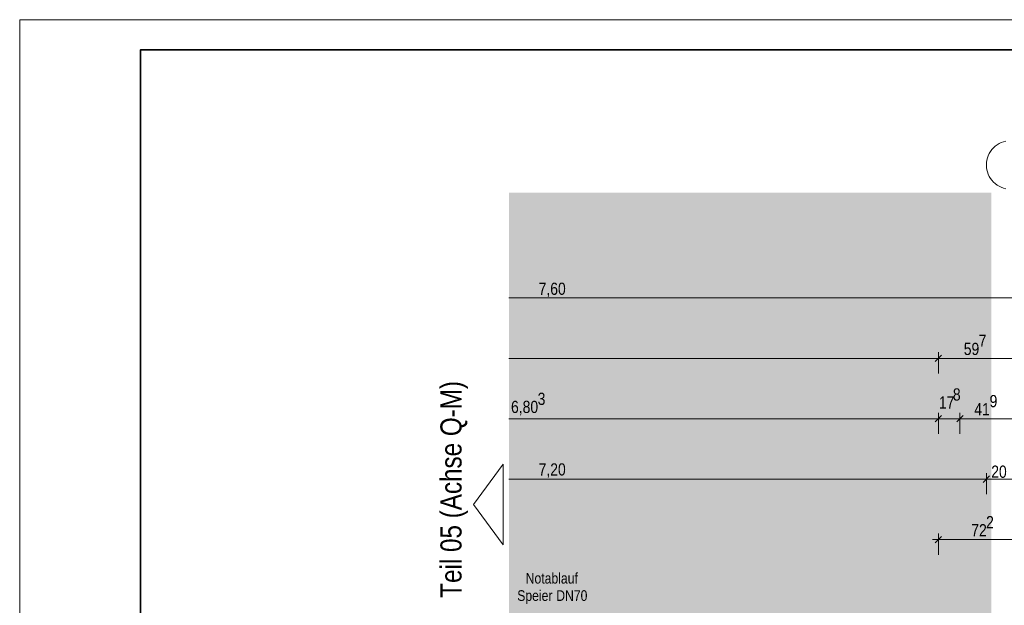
# Model space of a CAD drawing. Extents: x -620 to 300, y 62 to 1112.
# Tile 215 of 235: x -620 to -457, y 1016 to 1112. Entities that reach past the tile are written whole.
import ezdxf

# ---------------------------------------------------------------- set-up
doc = ezdxf.new("R2010")
doc.units = 0
doc.layers.get('0').update_dxf_attribs({"lineweight": 13})
for name, color, linetype, lineweight, true_color in [('70 -72 Beschriftung- 1 Beschriftung allgemein', 7, 'Continuous', 9, 0xff6633), ('70 -76 Bemaßung- 2 Allgemein', 9, 'Continuous', 5, 0x808080), ('iwb_Layout BA_Markierung', 7, 'Continuous', 9, 0xbadcdc), ('iwb_Layout Text', 3, 'Continuous', 18, 0x00ff00)]:
    doc.layers.add(name, color=color, linetype=linetype, lineweight=lineweight, true_color=true_color)
doc.layers.add('iwb_Plankopf Rahmen', color=7, linetype='Continuous', lineweight=35)
doc.layers.add('Keine-A06CPVE4L0', color=7, linetype='Continuous', lineweight=9)
doc.styles.get("Standard").update_dxf_attribs({"font": 'ARIALN.TTF'})

# ---------------------------------------------------------------- blocks, each defined once
blk = doc.blocks.new('Polygon-A06CPVDTL0')
at = {"color": 0, "linetype": 'ByBlock', "lineweight": -2, "ltscale": 0.13}
blk.add_solid([(-458.9, 86.61), (-538.63, 86.4), (-458.74, 1083.81), (-538.63, 1083.81)], dxfattribs=at)
blk = doc.blocks.new('Referenz-A06CPVE6L0')
at = {"layer": '70 -76 Bemaßung- 2 Allgemein', "color": 0, "linetype": 'Continuous', "ltscale": 0.13}
for p, q in [((-456.64, 1066.39), (-538.63, 1066.39)), ((-455.08, 1066.39), (-456.64, 1066.39)), ((-467.52, 1053.89), (-467.52, 1057.39)), ((-467.52, 1053.89), (-467.52, 1057.39)), ((-468.58, 1056.39), (-538.63, 1056.39)), ((-466.52, 1056.39), (-468.58, 1056.39)), ((-468.52, 1056.39), (-466.46, 1056.39)), ((-456.64, 1056.39), (-466.46, 1056.39)), ((-454.58, 1056.39), (-456.64, 1056.39)), ((-467.52, 1043.89), (-467.52, 1047.39)), ((-467.52, 1043.89), (-467.52, 1047.39)), ((-463.96, 1043.89), (-463.96, 1047.39)), ((-463.96, 1043.89), (-463.96, 1047.39)), ((-468.58, 1046.39), (-538.63, 1046.39)), ((-468.58, 1046.39), (-469.64, 1046.39)), ((-466.52, 1046.39), (-468.58, 1046.39)), ((-466.52, 1046.39), (-468.58, 1046.39)), ((-463.96, 1046.39), (-467.52, 1046.39)), ((-464.96, 1046.39), (-462.9, 1046.39)), ((-464.96, 1046.39), (-462.9, 1046.39)), ((-462.9, 1046.39), (-461.84, 1046.39)), ((-456.64, 1046.39), (-462.9, 1046.39)), ((-456.64, 1046.39), (-457.7, 1046.39)), ((-454.58, 1046.39), (-456.64, 1046.39)), ((-454.58, 1046.39), (-456.64, 1046.39)), ((-459.58, 1033.89), (-459.58, 1037.39)), ((-459.58, 1033.89), (-459.58, 1037.39)), ((-460.64, 1036.39), (-538.63, 1036.39)), ((-458.58, 1036.39), (-460.64, 1036.39)), ((-460.58, 1036.39), (-458.52, 1036.39)), ((-456.64, 1036.39), (-458.52, 1036.39)), ((-454.58, 1036.39), (-456.64, 1036.39)), ((-467.52, 1023.89), (-467.52, 1027.39)), ((-468.52, 1026.39), (-466.46, 1026.39)), ((-454.14, 1026.39), (-466.46, 1026.39))]:
    blk.add_line(p, q, dxfattribs=at)
at = {"layer": '70 -76 Bemaßung- 2 Allgemein', "color": 0, "linetype": 'Continuous', "lineweight": 20, "ltscale": 0.2}
for p, q in [((-466.99, 1056.92), (-468.05, 1055.86)), ((-468.05, 1055.86), (-466.99, 1056.92)), ((-466.99, 1046.92), (-468.05, 1045.86)), ((-466.99, 1046.92), (-468.05, 1045.86)), ((-464.49, 1045.86), (-463.43, 1046.92)), ((-464.49, 1045.86), (-463.43, 1046.92)), ((-459.05, 1036.92), (-460.11, 1035.86)), ((-460.11, 1035.86), (-459.05, 1036.92)), ((-468.05, 1025.86), (-466.99, 1026.92))]:
    blk.add_line(p, q, dxfattribs=at)
at = {"layer": 'Keine-A06CPVE4L0', "color": 0, "linetype": 'Continuous', "ltscale": 0.13}
for p, q in [((-458.9, 1090.62), (-458.67, 1090.93)), ((-458.67, 1090.93), (-458.41, 1091.22)), ((-458.41, 1091.22), (-458.12, 1091.49)), ((-458.12, 1091.49), (-457.8, 1091.72)), ((-457.8, 1091.72), (-457.46, 1091.92)), ((-457.46, 1091.92), (-457.11, 1092.09)), ((-457.11, 1092.09), (-456.74, 1092.22)), ((-456.74, 1092.22), (-456.36, 1092.32)), ((-459.56, 1088.79), (-459.5, 1089.17)), ((-459.5, 1089.17), (-459.41, 1089.55)), ((-459.41, 1089.55), (-459.27, 1089.92)), ((-459.27, 1089.92), (-459.11, 1090.28)), ((-459.11, 1090.28), (-458.9, 1090.62)), ((-459.58, 1088.39), (-459.56, 1088.79)), ((-459.56, 1088), (-459.58, 1088.39)), ((-459.5, 1087.61), (-459.56, 1088)), ((-459.41, 1087.23), (-459.5, 1087.61)), ((-459.27, 1086.86), (-459.41, 1087.23)), ((-459.11, 1086.51), (-459.27, 1086.86)), ((-458.9, 1086.17), (-459.11, 1086.51)), ((-458.67, 1085.86), (-458.9, 1086.17)), ((-458.41, 1085.56), (-458.67, 1085.86)), ((-458.12, 1085.3), (-458.41, 1085.56)), ((-457.8, 1085.07), (-458.12, 1085.3)), ((-457.46, 1084.87), (-457.8, 1085.07)), ((-457.11, 1084.7), (-457.46, 1084.87)), ((-456.74, 1084.57), (-457.11, 1084.7)), ((-456.36, 1084.47), (-456.74, 1084.57))]:
    blk.add_line(p, q, dxfattribs=at)
at = {"layer": '70 -72 Beschriftung- 1 Beschriftung allgemein', "color": 0, "linetype": 'Continuous', "ltscale": 0.13, "char_height": 1.7621, "attachment_point": 1}
for s, insert in [('{\\fArial Narrow;Notablauf}', (-535.86, 1020.88)), ('{\\fArial Narrow;Speier}', (-537.26, 1018.01)), ('{\\fArial Narrow;DN70}', (-530.8, 1018.01))]:
    blk.add_mtext(s, dxfattribs=dict(at, insert=insert))
at = {"layer": '70 -76 Bemaßung- 2 Allgemein', "color": 0, "linetype": 'Continuous', "ltscale": 0.13, "char_height": 2.0138, "attachment_point": 1}
for s, insert in [('{\\fArial Narrow;7,60}', (-533.72, 1068.91)), ('{\\fArial Narrow;7}', (-460.85, 1060.31)), ('{\\fArial Narrow;59}', (-463.32, 1058.96)), ('{\\fArial Narrow;3}', (-533.88, 1050.7)), ('{\\fArial Narrow;17}', (-467.44, 1050.08)), ('{\\fArial Narrow;8}', (-465.12, 1051.42)), ('{\\fArial Narrow;9}', (-459.04, 1050.32)), ('{\\fArial Narrow;6,80}', (-538.29, 1049.36)), ('{\\fArial Narrow;41}', (-461.58, 1048.98)), ('{\\fArial Narrow;7,20}', (-533.72, 1039.01)), ('{\\fArial Narrow;20}', (-458.77, 1038.64)), ('{\\fArial Narrow;72}', (-462.08, 1028.95)), ('{\\fArial Narrow;2}', (-459.62, 1030.29))]:
    blk.add_mtext(s, dxfattribs=dict(at, insert=insert))

msp = doc.modelspace()

# ---------------------------------------------------------------- linework, layer by layer
at = {"layer": 'iwb_Layout Text', "linetype": 'Continuous', "ltscale": 0.18}
for p, q in [((-544.48, 1032.19), (-539.59, 1038.88)), ((-539.59, 1025.5), (-539.59, 1038.88)), ((-539.59, 1025.5), (-544.48, 1032.19))]:
    msp.add_line(p, q, dxfattribs=at)
at = {"layer": 'iwb_Plankopf Rahmen', "color": 8, "lineweight": 13, "ltscale": 0.13, "true_color": 0x808080}
msp.add_lwpolyline([(300.35, 62.43), (-619.65, 62.43), (-619.65, 1112.43), (300.35, 1112.43), (300.35, 62.43)], close=True, dxfattribs=at)
at = {"layer": 'iwb_Plankopf Rahmen', "ltscale": 0.35}
msp.add_lwpolyline([(-599.65, 67.43), (-599.65, 1107.43), (295.35, 1107.43), (295.35, 67.43), (-599.65, 67.43)], close=True, dxfattribs=at)

# ---------------------------------------------------------------- block references
at = {"color": 8, "lineweight": 13, "ltscale": 0.13, "true_color": 0x808080}
msp.add_blockref('Referenz-A06CPVE6L0', (0, 0), dxfattribs=at)
at = {"layer": 'iwb_Layout BA_Markierung', "ltscale": 0.13}
msp.add_blockref('Polygon-A06CPVDTL0', (0, 0), dxfattribs=at)

# ---------------------------------------------------------------- texts
at = {"layer": 'iwb_Layout Text', "ltscale": 0.18}
msp.add_text('Teil 05 (Achse Q-M)', height=3.5, rotation=90, dxfattribs=at).set_placement((-546.48, 1016.77))

doc.saveas('drawing.dxf')
